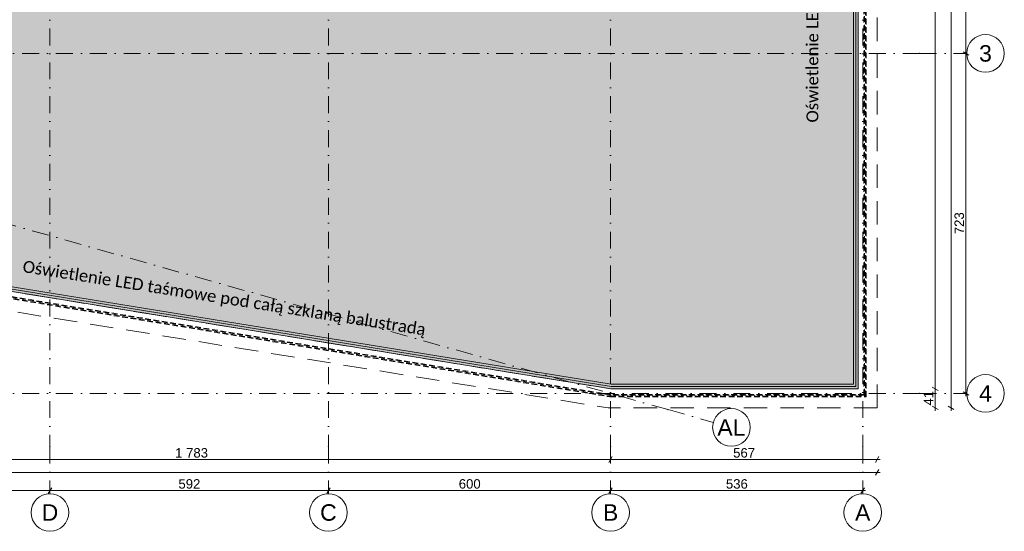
# Model space of a CAD drawing. Header units: millimetres. Extents: x 7523222 to 7571998, y 5751973 to 5786624.
# Tile 3 of 6: x 7550997 to 7571931, y 5757603 to 5768482. Entities that reach past the tile are written whole.
import ezdxf
from ezdxf.enums import TextEntityAlignment as Align

# ---------------------------------------------------------------- set-up
doc = ezdxf.new("R2010")
doc.units = ezdxf.units.MM
doc.header["$MEASUREMENT"] = 0
for name, pattern in [('Kropki i Kreski', [720, 360, -180, 0, -180]), ('Przerywana długa', [780, 500, -280]), ('Przerywana gęsta', [180, 120, -60]), ('Wipeout_Contour', [1000, 0, -1000])]:
    doc.linetypes.add(name, pattern=pattern)
for name, color, linetype, lineweight in [('Nowe_2025-08-18 Opis stref_Nr_pióra__1', 7, 'Continuous', 13), ('Nowe_2025-09-12 Strefa Taras_Nr_pióra__2', 8, 'Continuous', 13), ('Nowe_260-A Balustrady_Nr_pióra__91', 7, 'Continuous', 13), ('Nowe_299-A Wymiary opisy PB_Nr_pióra__6', 5, 'Continuous', 13), ('Nowe_310-W Oświetlenie_Nr_pióra__100', 2, 'Continuous', 13), ('Nowe_410-K Osie_Nr_pióra__1', 7, 'Continuous', 13), ('Nowe_410-K Osie_Nr_pióra__7', 7, 'Continuous', 13)]:
    doc.layers.add(name, color=color, linetype=linetype, lineweight=lineweight)
for name, color, linetype, lineweight, true_color in [('Nowe_2025-09-12 Strefa Taras_Nr_pióra__79', 7, 'Continuous', 0, 0xaaffd5), ('Nowe_280-A Dachy Powłoki_Nr_pióra__61', 7, 'Continuous', 13, 0x6a6a6a), ('Nowe_299-A Wymiary opisy PB_Nr_pióra__45', 7, 'Continuous', 15, 0x40a5ff), ('Nowe_299-A Wymiary opisy PB_Nr_pióra__85', 7, 'Continuous', 13, 0x80c2ff), ('Nowe_410-K Osie_Nr_pióra__5', 7, 'Continuous', 13, 0x40a5ff)]:
    doc.layers.add(name, color=color, linetype=linetype, lineweight=lineweight, true_color=true_color)
for name, color, linetype in [('Nowe_260-A Balustrady', 7, 'Continuous'), ('Nowe_280-A Dachy Powłoki', 7, 'Continuous'), ('Nowe_299-A Wymiary opisy PB', 7, 'Continuous'), ('Nowe_410-K Osie', 7, 'Continuous')]:
    doc.layers.add(name, color=color, linetype=linetype)
doc.styles.add('STYL_AUTOMATYCZNY_1', font='arial.ttf')
doc.styles.add('STYL_AUTOMATYCZNY_2', font='arial.ttf')
doc.styles.add('STYL_AUTOMATYCZNY_3', font='calibri.ttf')
doc.dimstyles.new('STYL_AUTOMATYCZNY__1', dxfattribs={"dimtxt": 200, "dimasz": 95, "dimexe": 0.18, "dimexo": 0.0625, "dimgap": 0, "dimtad": 1, "dimtih": 1, "dimtoh": 1, "dimdec": 1, "dimlfac": 0.1, "dimzin": 0, "dimdsep": 46, "dimtxsty": 'STYL_AUTOMATYCZNY_2', "dimblk": 'ARROWHEAD_2', "dimblk1": 'ARROWHEAD_2', "dimblk2": 'ARROWHEAD_2', "dimcen": 0.09, "dimse1": 1, "dimse2": 1, "dimclrd": 256, "dimclre": 256, "dimclrt": 5, "dimadec": 1, "dimazin": 0, "dimtfac": 1, "dimtdec": 4, "dimtmove": 0, "dimatfit": 3, "dimfxl": 0, "dimtolj": 1, "dimtzin": 0, "dimarcsym": 0})
doc.dimstyles.new('STYL_AUTOMATYCZNY__2', dxfattribs={"dimtxt": 200, "dimasz": 95, "dimexe": 0.18, "dimexo": 0.0625, "dimgap": 0, "dimtad": 1, "dimdec": 1, "dimlfac": 0.1, "dimzin": 0, "dimdsep": 46, "dimtxsty": 'STYL_AUTOMATYCZNY_2', "dimblk": 'ARROWHEAD_2', "dimblk1": 'ARROWHEAD_2', "dimblk2": 'ARROWHEAD_2', "dimcen": 0.09, "dimse1": 1, "dimse2": 1, "dimclrd": 256, "dimclre": 256, "dimclrt": 5, "dimadec": 1, "dimazin": 0, "dimtfac": 1, "dimtdec": 4, "dimtmove": 0, "dimatfit": 3, "dimfxl": 0, "dimtolj": 1, "dimtzin": 0, "dimarcsym": 0})

# ---------------------------------------------------------------- blocks, each defined once
blk = doc.blocks.new('Dach_1', base_point=(7545724, 5763108))
at = {"layer": 'Nowe_280-A Dachy Powłoki_Nr_pióra__61', "color": 251, "linetype": 'Przerywana długa', "lineweight": 13, "true_color": 0x6a6a6a, "flags": 128}
for points in [[(7569230, 5779446), (7569230, 5760226)], [(7568823, 5760633), (7568823, 5779038)], [(7545724, 5763531), (7563566, 5760633), (7568823, 5760633)], [(7569230, 5760226), (7563510, 5760226), (7545724, 5763108)]]:
    blk.add_lwpolyline(points, dxfattribs=at)
blk = doc.blocks.new('Dach_2', base_point=(7545724, 5763532))
at = {"layer": 'Nowe_280-A Dachy Powłoki_Nr_pióra__61', "color": 251, "linetype": 'Przerywana długa', "lineweight": 13, "true_color": 0x6a6a6a, "flags": 128}
for points in [[(7568823, 5779038), (7568823, 5760633)], [(7568823, 5760633), (7563566, 5760633), (7545724, 5763532)]]:
    blk.add_lwpolyline(points, dxfattribs=at)
blk = doc.blocks.new('Balustrada_1', base_point=(6982742, 5361782))
at = {"color": 254, "linetype": 'Wipeout_Contour', "lineweight": 0, "ltscale": 38004750.9080021}
blk.add_wipeout([(7545717, 5763431), (7545717, 5763381), (7563551, 5760461), (7563555, 5760511)], dxfattribs=at).dxf.layer = 'Nowe_260-A Balustrady'
at = {"layer": 'Nowe_260-A Balustrady_Nr_pióra__91', "color": 7, "linetype": 'Przerywana gęsta', "lineweight": 13}
for p, q in [((7563555, 5760511), (7545717, 5763431)), ((7545717, 5763381), (7563551, 5760461))]:
    blk.add_line(p, q, dxfattribs=at)
at = {"color": 254, "linetype": 'Wipeout_Contour', "lineweight": 0, "ltscale": 38038193.46107943}
blk.add_wipeout([(7563555, 5760511), (7563551, 5760461), (7568995, 5760461), (7568945, 5760511)], dxfattribs=at).dxf.layer = 'Nowe_260-A Balustrady'
at = {"layer": 'Nowe_260-A Balustrady_Nr_pióra__91', "color": 7, "linetype": 'Przerywana gęsta', "lineweight": 13}
for p, q in [((7563551, 5760461), (7568995, 5760461)), ((7568945, 5760511), (7563555, 5760511))]:
    blk.add_line(p, q, dxfattribs=at)
at = {"color": 254, "linetype": 'Wipeout_Contour', "lineweight": 0, "ltscale": 38069487.97824938}
blk.add_wipeout([(7568945, 5760511), (7568995, 5760461), (7568995, 5779211), (7568945, 5779161)], dxfattribs=at).dxf.layer = 'Nowe_260-A Balustrady'
at = {"color": 254, "linetype": 'Wipeout_Contour', "lineweight": 0, "ltscale": 38004750.90791894}
blk.add_wipeout([(7545717, 5763416), (7545717, 5763396), (7563552, 5760476), (7563553, 5760496)], dxfattribs=at).dxf.layer = 'Nowe_260-A Balustrady'
at = {"layer": 'Nowe_260-A Balustrady_Nr_pióra__91', "color": 7, "linetype": 'Przerywana gęsta', "lineweight": 13}
for p, q in [((7568945, 5779161), (7568945, 5760511)), ((7568995, 5760461), (7568995, 5779211)), ((7563553, 5760496), (7545717, 5763416)), ((7545717, 5763396), (7563552, 5760476))]:
    blk.add_line(p, q, dxfattribs=at)
at = {"color": 254, "linetype": 'Wipeout_Contour', "lineweight": 0, "ltscale": 38038193.45695098}
blk.add_wipeout([(7563553, 5760496), (7563552, 5760476), (7568980, 5760476), (7568960, 5760496)], dxfattribs=at).dxf.layer = 'Nowe_260-A Balustrady'
at = {"layer": 'Nowe_260-A Balustrady_Nr_pióra__91', "color": 7, "linetype": 'Przerywana gęsta', "lineweight": 13}
for p, q in [((7563552, 5760476), (7568980, 5760476)), ((7568960, 5760496), (7563553, 5760496))]:
    blk.add_line(p, q, dxfattribs=at)
at = {"color": 254, "linetype": 'Wipeout_Contour', "lineweight": 0, "ltscale": 38069487.97815239}
blk.add_wipeout([(7568960, 5760496), (7568980, 5760476), (7568980, 5779196), (7568960, 5779176)], dxfattribs=at).dxf.layer = 'Nowe_260-A Balustrady'
at = {"color": 254, "linetype": 'Wipeout_Contour', "lineweight": 0, "ltscale": 38029572.40040003}
blk.add_wipeout([(7563552, 5760511), (7563544, 5760462), (7563554, 5760460), (7563562, 5760509)], dxfattribs=at).dxf.layer = 'Nowe_260-A Balustrady'
at = {"layer": 'Nowe_260-A Balustrady_Nr_pióra__91', "color": 7, "linetype": 'Przerywana gęsta', "lineweight": 13}
for p, q in [((7568960, 5779176), (7568960, 5760496)), ((7568980, 5760476), (7568980, 5779196))]:
    blk.add_line(p, q, dxfattribs=at)
at = {"layer": 'Nowe_260-A Balustrady_Nr_pióra__91', "color": 7, "linetype": 'Przerywana gęsta', "lineweight": 13, "flags": 128}
blk.add_lwpolyline([(7563552, 5760511), (7563544, 5760462), (7563554, 5760460), (7563562, 5760509)], close=True, dxfattribs=at)
at = {"color": 254, "linetype": 'Wipeout_Contour', "lineweight": 0, "ltscale": 38046814.50864767}
blk.add_wipeout([(7568965, 5760511), (7568965, 5760461), (7568975, 5760461), (7568975, 5760511)], dxfattribs=at).dxf.layer = 'Nowe_260-A Balustrady'
at = {"layer": 'Nowe_260-A Balustrady_Nr_pióra__91', "color": 7, "linetype": 'Przerywana gęsta', "lineweight": 13, "flags": 128}
blk.add_lwpolyline([(7568965, 5760511), (7568965, 5760461), (7568975, 5760461), (7568975, 5760511)], close=True, dxfattribs=at)
blk = doc.blocks.new('Standardowy znacznik osi[1]', base_point=(7551641, 5781536))
at = {"layer": 'Nowe_410-K Osie_Nr_pióra__5', "color": 161, "linetype": 'Kropki i Kreski', "lineweight": 13, "true_color": 0x40a5ff}
for p, q in [((7551641, 5780536), (7551641, 5759403)), ((7551641, 5759403), (7551641, 5758403))]:
    blk.add_line(p, q, dxfattribs=at)
blk.add_point((7551641, 5759403), dxfattribs=at)
blk.add_point((7551641, 5759403), dxfattribs=at)
at = {"layer": 'Nowe_410-K Osie_Nr_pióra__7', "color": 7, "linetype": 'Continuous', "lineweight": 13}
blk.add_circle((7551641, 5758003), 400, dxfattribs=at)
at = {"layer": 'Nowe_410-K Osie_Nr_pióra__1', "color": 7, "lineweight": 13, "style": 'STYL_AUTOMATYCZNY_1'}
for tag, p in [('AC_MarkerText_1_0', (7551641, 5782111)), ('AC_MarkerText_1_1', (7551641, 5758178))]:
    blk.add_attdef(tag, text='', height=350, dxfattribs=at).set_placement(p, align=Align.TOP_CENTER)
blk = doc.blocks.new('Standardowy znacznik osi[4]', base_point=(7571131, 5760536))
at = {"layer": 'Nowe_410-K Osie_Nr_pióra__5', "color": 161, "linetype": 'Kropki i Kreski', "lineweight": 13, "true_color": 0x40a5ff}
for q in [(7535691, 5760536), (7571131, 5760536)]:
    blk.add_line((7570131, 5760536), q, dxfattribs=at)
blk.add_point((7570131, 5760536), dxfattribs=at)
blk.add_point((7570131, 5760536), dxfattribs=at)
at = {"layer": 'Nowe_410-K Osie_Nr_pióra__7', "color": 7, "linetype": 'Continuous', "lineweight": 13}
blk.add_circle((7571531, 5760536), 400, dxfattribs=at)
at = {"layer": 'Nowe_410-K Osie_Nr_pióra__1', "color": 7, "lineweight": 13, "style": 'STYL_AUTOMATYCZNY_1'}
for tag, p in [('AC_MarkerText_1_1', (7534291, 5760711)), ('AC_MarkerText_1_0', (7571531, 5760711))]:
    blk.add_attdef(tag, text='', height=350, dxfattribs=at).set_placement(p, align=Align.TOP_CENTER)
blk = doc.blocks.new('Standardowy znacznik osi[5]', base_point=(7571131, 5767766))
at = {"layer": 'Nowe_410-K Osie_Nr_pióra__5', "color": 161, "linetype": 'Kropki i Kreski', "lineweight": 13, "true_color": 0x40a5ff}
for q in [(7535691, 5767766), (7571131, 5767766)]:
    blk.add_line((7570131, 5767766), q, dxfattribs=at)
blk.add_point((7570131, 5767766), dxfattribs=at)
blk.add_point((7570131, 5767766), dxfattribs=at)
at = {"layer": 'Nowe_410-K Osie_Nr_pióra__7', "color": 7, "linetype": 'Continuous', "lineweight": 13}
blk.add_circle((7571531, 5767766), 400, dxfattribs=at)
at = {"layer": 'Nowe_410-K Osie_Nr_pióra__1', "color": 7, "lineweight": 13, "style": 'STYL_AUTOMATYCZNY_1'}
for tag, p in [('AC_MarkerText_1_1', (7534291, 5767941)), ('AC_MarkerText_1_0', (7571531, 5767941))]:
    blk.add_attdef(tag, text='', height=350, dxfattribs=at).set_placement(p, align=Align.TOP_CENTER)
blk = doc.blocks.new('Standardowy znacznik osi[6]', base_point=(7568920, 5781536))
at = {"layer": 'Nowe_410-K Osie_Nr_pióra__5', "color": 161, "linetype": 'Kropki i Kreski', "lineweight": 13, "true_color": 0x40a5ff}
for p, q in [((7568920, 5780536), (7568920, 5759403)), ((7568920, 5759403), (7568920, 5758403))]:
    blk.add_line(p, q, dxfattribs=at)
blk.add_point((7568920, 5759403), dxfattribs=at)
blk.add_point((7568920, 5759403), dxfattribs=at)
at = {"layer": 'Nowe_410-K Osie_Nr_pióra__7', "color": 7, "linetype": 'Continuous', "lineweight": 13}
blk.add_circle((7568920, 5758003), 400, dxfattribs=at)
at = {"layer": 'Nowe_410-K Osie_Nr_pióra__1', "color": 7, "lineweight": 13, "style": 'STYL_AUTOMATYCZNY_1'}
for tag, p in [('AC_MarkerText_1_0', (7568920, 5782111)), ('AC_MarkerText_1_1', (7568920, 5758178))]:
    blk.add_attdef(tag, text='', height=350, dxfattribs=at).set_placement(p, align=Align.TOP_CENTER)
blk = doc.blocks.new('Standardowy znacznik osi[9]', base_point=(7563561, 5781536))
at = {"layer": 'Nowe_410-K Osie_Nr_pióra__5', "color": 161, "linetype": 'Kropki i Kreski', "lineweight": 13, "true_color": 0x40a5ff}
for p, q in [((7563561, 5780536), (7563561, 5759403)), ((7563561, 5759403), (7563561, 5758403))]:
    blk.add_line(p, q, dxfattribs=at)
blk.add_point((7563561, 5759403), dxfattribs=at)
blk.add_point((7563561, 5759403), dxfattribs=at)
at = {"layer": 'Nowe_410-K Osie_Nr_pióra__7', "color": 7, "linetype": 'Continuous', "lineweight": 13}
blk.add_circle((7563561, 5758003), 400, dxfattribs=at)
at = {"layer": 'Nowe_410-K Osie_Nr_pióra__1', "color": 7, "lineweight": 13, "style": 'STYL_AUTOMATYCZNY_1'}
for tag, p in [('AC_MarkerText_1_0', (7563561, 5782111)), ('AC_MarkerText_1_1', (7563561, 5758178))]:
    blk.add_attdef(tag, text='', height=350, dxfattribs=at).set_placement(p, align=Align.TOP_CENTER)
blk = doc.blocks.new('Standardowy znacznik osi[10]', base_point=(7565743, 5759920))
at = {"layer": 'Nowe_410-K Osie_Nr_pióra__5', "color": 161, "linetype": 'Kropki i Kreski', "lineweight": 13, "true_color": 0x40a5ff}
for p, q in [((7541380, 5766775), (7540417, 5767046)), ((7564781, 5760191), (7541380, 5766775)), ((7564781, 5760191), (7565743, 5759920))]:
    blk.add_line(p, q, dxfattribs=at)
for p in [(7541380, 5766775), (7541380, 5766775), (7564781, 5760191), (7564781, 5760191)]:
    blk.add_point(p, dxfattribs=at)
at = {"layer": 'Nowe_410-K Osie_Nr_pióra__7', "color": 7, "linetype": 'Continuous', "lineweight": 13}
for centre in [(7540032, 5767155), (7566129, 5759812)]:
    blk.add_circle(centre, 400, dxfattribs=at)
at = {"layer": 'Nowe_410-K Osie_Nr_pióra__1', "color": 7, "lineweight": 13, "style": 'STYL_AUTOMATYCZNY_1'}
for tag, p in [('AC_MarkerText_1_1', (7540032, 5767330)), ('AC_MarkerText_1_0', (7566129, 5759987))]:
    blk.add_attdef(tag, text='', height=350, rotation=360, dxfattribs=at).set_placement(p, align=Align.TOP_CENTER)
blk = doc.blocks.new('Standardowy znacznik osi[12]', base_point=(7557560, 5781536))
at = {"layer": 'Nowe_410-K Osie_Nr_pióra__5', "color": 161, "linetype": 'Kropki i Kreski', "lineweight": 13, "true_color": 0x40a5ff}
for p, q in [((7557560, 5780536), (7557560, 5759403)), ((7557560, 5759403), (7557560, 5758403))]:
    blk.add_line(p, q, dxfattribs=at)
blk.add_point((7557560, 5759403), dxfattribs=at)
blk.add_point((7557560, 5759403), dxfattribs=at)
at = {"layer": 'Nowe_410-K Osie_Nr_pióra__7', "color": 7, "linetype": 'Continuous', "lineweight": 13}
blk.add_circle((7557560, 5758003), 400, dxfattribs=at)
at = {"layer": 'Nowe_410-K Osie_Nr_pióra__1', "color": 7, "lineweight": 13, "style": 'STYL_AUTOMATYCZNY_1'}
for tag, p in [('AC_MarkerText_1_0', (7557560, 5782111)), ('AC_MarkerText_1_1', (7557560, 5758178))]:
    blk.add_attdef(tag, text='', height=350, dxfattribs=at).set_placement(p, align=Align.TOP_CENTER)
blk = doc.blocks.new('*D27', base_point=(6982742, 5361782))
at = {"layer": 'Nowe_299-A Wymiary opisy PB_Nr_pióra__45', "color": 161, "linetype": 'Continuous', "lineweight": 15, "true_color": 0x40a5ff}
for p, q in [((7545757, 5758531), (7545684, 5758406)), ((7551677, 5758531), (7551604, 5758406))]:
    blk.add_line(p, q, dxfattribs=at)
at = {"layer": 'Nowe_299-A Wymiary opisy PB_Nr_pióra__85', "color": 151, "linetype": 'Continuous', "lineweight": 13, "true_color": 0x80c2ff}
blk.add_line((7545720, 5758469), (7551641, 5758469), dxfattribs=at)
at = {"layer": 'Nowe_299-A Wymiary opisy PB_Nr_pióra__6', "color": 5, "lineweight": 13, "insert": (7548452, 5758509), "char_height": 200, "attachment_point": 7, "style": 'STYL_AUTOMATYCZNY_2'}
blk.add_mtext('\\A1;{\\pql;\\fArial|b0|i0|c238|p0;\\W1.000000;592}', dxfattribs=at)
blk = doc.blocks.new('ARROWHEAD_2')
at = {"color": 0, "linetype": 'Continuous', "lineweight": 0}
for p, q in [((0, 0), (-1, 0)), ((-0.38, -0.66), (0.38, 0.66))]:
    blk.add_line(p, q, dxfattribs=at)
blk = doc.blocks.new('*D28', base_point=(6982742, 5361782))
at = {"layer": 'Nowe_299-A Wymiary opisy PB_Nr_pióra__45', "color": 161, "linetype": 'Continuous', "lineweight": 15, "true_color": 0x40a5ff}
for p, q in [((7551677, 5758531), (7551604, 5758406)), ((7557596, 5758531), (7557524, 5758406))]:
    blk.add_line(p, q, dxfattribs=at)
at = {"layer": 'Nowe_299-A Wymiary opisy PB_Nr_pióra__85', "color": 151, "linetype": 'Continuous', "lineweight": 13, "true_color": 0x80c2ff}
blk.add_line((7551641, 5758469), (7557560, 5758469), dxfattribs=at)
at = {"layer": 'Nowe_299-A Wymiary opisy PB_Nr_pióra__6', "color": 5, "lineweight": 13, "insert": (7554372, 5758509), "char_height": 200, "attachment_point": 7, "style": 'STYL_AUTOMATYCZNY_2'}
blk.add_mtext('\\A1;{\\pql;\\fArial|b0|i0|c238|p0;\\W1.000000;592}', dxfattribs=at)
blk = doc.blocks.new('*D29', base_point=(6982742, 5361782))
at = {"layer": 'Nowe_299-A Wymiary opisy PB_Nr_pióra__45', "color": 161, "linetype": 'Continuous', "lineweight": 15, "true_color": 0x40a5ff}
for p, q in [((7557596, 5758531), (7557524, 5758406)), ((7563597, 5758531), (7563525, 5758406))]:
    blk.add_line(p, q, dxfattribs=at)
at = {"layer": 'Nowe_299-A Wymiary opisy PB_Nr_pióra__85', "color": 151, "linetype": 'Continuous', "lineweight": 13, "true_color": 0x80c2ff}
blk.add_line((7557560, 5758469), (7563561, 5758469), dxfattribs=at)
at = {"layer": 'Nowe_299-A Wymiary opisy PB_Nr_pióra__6', "color": 5, "lineweight": 13, "insert": (7560332, 5758509), "char_height": 200, "attachment_point": 7, "style": 'STYL_AUTOMATYCZNY_2'}
blk.add_mtext('\\A1;{\\pql;\\fArial|b0|i0|c238|p0;\\W1.000000;600}', dxfattribs=at)
blk = doc.blocks.new('*D30', base_point=(6982742, 5361782))
at = {"layer": 'Nowe_299-A Wymiary opisy PB_Nr_pióra__45', "color": 161, "linetype": 'Continuous', "lineweight": 15, "true_color": 0x40a5ff}
for p, q in [((7563597, 5758531), (7563525, 5758406)), ((7568884, 5758406), (7568956, 5758531))]:
    blk.add_line(p, q, dxfattribs=at)
at = {"layer": 'Nowe_299-A Wymiary opisy PB_Nr_pióra__85', "color": 151, "linetype": 'Continuous', "lineweight": 13, "true_color": 0x80c2ff}
for p, q in [((7563561, 5758469), (7568920, 5758469)), ((7568920, 5758469), (7568981, 5758469))]:
    blk.add_line(p, q, dxfattribs=at)
at = {"layer": 'Nowe_299-A Wymiary opisy PB_Nr_pióra__6', "color": 5, "lineweight": 13, "insert": (7566012, 5758509), "char_height": 200, "attachment_point": 7, "style": 'STYL_AUTOMATYCZNY_2'}
blk.add_mtext('\\A1;{\\pql;\\fArial|b0|i0|c238|p0;\\W1.000000;536}', dxfattribs=at)
blk = doc.blocks.new('*D33', base_point=(6982742, 5361782))
at = {"layer": 'Nowe_299-A Wymiary opisy PB_Nr_pióra__45', "color": 161, "linetype": 'Continuous', "lineweight": 15, "true_color": 0x40a5ff}
for p, q in [((7545757, 5781416), (7545684, 5781291)), ((7551677, 5781416), (7551604, 5781291))]:
    blk.add_line(p, q, dxfattribs=at)
at = {"layer": 'Nowe_299-A Wymiary opisy PB_Nr_pióra__85', "color": 151, "linetype": 'Continuous', "lineweight": 13, "true_color": 0x80c2ff}
blk.add_line((7545720, 5781354), (7551641, 5781354), dxfattribs=at)
at = {"layer": 'Nowe_299-A Wymiary opisy PB_Nr_pióra__6', "color": 5, "lineweight": 13, "insert": (7548452, 5781394), "char_height": 200, "attachment_point": 7, "style": 'STYL_AUTOMATYCZNY_2'}
blk.add_mtext('\\A1;{\\pql;\\fArial|b0|i0|c238|p0;\\W1.000000;592}', dxfattribs=at)
blk = doc.blocks.new('*D34', base_point=(6982742, 5361782))
at = {"layer": 'Nowe_299-A Wymiary opisy PB_Nr_pióra__45', "color": 161, "linetype": 'Continuous', "lineweight": 15, "true_color": 0x40a5ff}
for p, q in [((7551677, 5781416), (7551604, 5781291)), ((7557596, 5781416), (7557524, 5781291))]:
    blk.add_line(p, q, dxfattribs=at)
at = {"layer": 'Nowe_299-A Wymiary opisy PB_Nr_pióra__85', "color": 151, "linetype": 'Continuous', "lineweight": 13, "true_color": 0x80c2ff}
blk.add_line((7551641, 5781354), (7557560, 5781354), dxfattribs=at)
at = {"layer": 'Nowe_299-A Wymiary opisy PB_Nr_pióra__6', "color": 5, "lineweight": 13, "insert": (7554372, 5781394), "char_height": 200, "attachment_point": 7, "style": 'STYL_AUTOMATYCZNY_2'}
blk.add_mtext('\\A1;{\\pql;\\fArial|b0|i0|c238|p0;\\W1.000000;592}', dxfattribs=at)
blk = doc.blocks.new('*D35', base_point=(6982742, 5361782))
at = {"layer": 'Nowe_299-A Wymiary opisy PB_Nr_pióra__45', "color": 161, "linetype": 'Continuous', "lineweight": 15, "true_color": 0x40a5ff}
for p, q in [((7557596, 5781416), (7557524, 5781291)), ((7563597, 5781416), (7563525, 5781291))]:
    blk.add_line(p, q, dxfattribs=at)
at = {"layer": 'Nowe_299-A Wymiary opisy PB_Nr_pióra__85', "color": 151, "linetype": 'Continuous', "lineweight": 13, "true_color": 0x80c2ff}
blk.add_line((7557560, 5781354), (7563561, 5781354), dxfattribs=at)
at = {"layer": 'Nowe_299-A Wymiary opisy PB_Nr_pióra__6', "color": 5, "lineweight": 13, "insert": (7560332, 5781394), "char_height": 200, "attachment_point": 7, "style": 'STYL_AUTOMATYCZNY_2'}
blk.add_mtext('\\A1;{\\pql;\\fArial|b0|i0|c238|p0;\\W1.000000;600}', dxfattribs=at)
blk = doc.blocks.new('*D36', base_point=(6982742, 5361782))
at = {"layer": 'Nowe_299-A Wymiary opisy PB_Nr_pióra__45', "color": 161, "linetype": 'Continuous', "lineweight": 15, "true_color": 0x40a5ff}
for p, q in [((7563597, 5781416), (7563525, 5781291)), ((7568884, 5781291), (7568956, 5781416))]:
    blk.add_line(p, q, dxfattribs=at)
at = {"layer": 'Nowe_299-A Wymiary opisy PB_Nr_pióra__85', "color": 151, "linetype": 'Continuous', "lineweight": 13, "true_color": 0x80c2ff}
for p, q in [((7563561, 5781354), (7568920, 5781354)), ((7568920, 5781354), (7568981, 5781354))]:
    blk.add_line(p, q, dxfattribs=at)
at = {"layer": 'Nowe_299-A Wymiary opisy PB_Nr_pióra__6', "color": 5, "lineweight": 13, "insert": (7566012, 5781394), "char_height": 200, "attachment_point": 7, "style": 'STYL_AUTOMATYCZNY_2'}
blk.add_mtext('\\A1;{\\pql;\\fArial|b0|i0|c238|p0;\\W1.000000;536}', dxfattribs=at)
blk = doc.blocks.new('*D37', base_point=(6982742, 5361782))
at = {"layer": 'Nowe_299-A Wymiary opisy PB_Nr_pióra__45', "color": 161, "linetype": 'Continuous', "lineweight": 15, "true_color": 0x40a5ff}
for p, q in [((7571053, 5767802), (7571178, 5767729)), ((7571053, 5760572), (7571178, 5760500))]:
    blk.add_line(p, q, dxfattribs=at)
at = {"layer": 'Nowe_299-A Wymiary opisy PB_Nr_pióra__85', "color": 151, "linetype": 'Continuous', "lineweight": 13, "true_color": 0x80c2ff}
for p, q in [((7571115, 5760536), (7571115, 5767766)), ((7571115, 5760474), (7571115, 5760536))]:
    blk.add_line(p, q, dxfattribs=at)
at = {"layer": 'Nowe_299-A Wymiary opisy PB_Nr_pióra__6', "color": 5, "lineweight": 13, "insert": (7571075, 5763922), "char_height": 200, "attachment_point": 7, "rotation": 90, "style": 'STYL_AUTOMATYCZNY_2'}
blk.add_mtext('\\A1;{\\pql;\\fArial|b0|i0|c238|p0;\\W1.000000;723}', dxfattribs=at)
blk = doc.blocks.new('*D38', base_point=(6982742, 5361782))
at = {"layer": 'Nowe_299-A Wymiary opisy PB_Nr_pióra__45', "color": 161, "linetype": 'Continuous', "lineweight": 15, "true_color": 0x40a5ff}
for p, q in [((7571053, 5773212), (7571178, 5773140)), ((7571053, 5767802), (7571178, 5767729))]:
    blk.add_line(p, q, dxfattribs=at)
at = {"layer": 'Nowe_299-A Wymiary opisy PB_Nr_pióra__85', "color": 151, "linetype": 'Continuous', "lineweight": 13, "true_color": 0x80c2ff}
blk.add_line((7571115, 5767766), (7571115, 5773176), dxfattribs=at)
at = {"layer": 'Nowe_299-A Wymiary opisy PB_Nr_pióra__6', "color": 5, "lineweight": 13, "insert": (7571075, 5770242), "char_height": 200, "attachment_point": 7, "rotation": 90, "style": 'STYL_AUTOMATYCZNY_2'}
blk.add_mtext('\\A1;{\\pql;\\fArial|b0|i0|c238|p0;\\W1.000000;541}', dxfattribs=at)
blk = doc.blocks.new('*D40', base_point=(6982742, 5361782))
at = {"layer": 'Nowe_299-A Wymiary opisy PB_Nr_pióra__45', "color": 161, "linetype": 'Continuous', "lineweight": 15, "true_color": 0x40a5ff}
for p, q in [((7570861, 5779410), (7570736, 5779482)), ((7570736, 5760262), (7570861, 5760190))]:
    blk.add_line(p, q, dxfattribs=at)
at = {"layer": 'Nowe_299-A Wymiary opisy PB_Nr_pióra__85', "color": 151, "linetype": 'Continuous', "lineweight": 13, "true_color": 0x80c2ff}
for p, q in [((7570798, 5779446), (7570798, 5779507)), ((7570798, 5760226), (7570798, 5779446)), ((7570798, 5760164), (7570798, 5760226))]:
    blk.add_line(p, q, dxfattribs=at)
at = {"layer": 'Nowe_299-A Wymiary opisy PB_Nr_pióra__6', "color": 5, "lineweight": 13, "insert": (7570758, 5769492), "char_height": 200, "attachment_point": 7, "rotation": 90, "style": 'STYL_AUTOMATYCZNY_2'}
blk.add_mtext('\\A1;{\\pql;\\fArial|b0|i0|c238|p0;\\W1.000000;1\xa0922}', dxfattribs=at)
blk = doc.blocks.new('*D41', base_point=(6982742, 5361782))
at = {"layer": 'Nowe_299-A Wymiary opisy PB_Nr_pióra__45', "color": 161, "linetype": 'Continuous', "lineweight": 15, "true_color": 0x40a5ff}
for p, q in [((7570398, 5760671), (7570523, 5760599)), ((7570398, 5760262), (7570523, 5760190))]:
    blk.add_line(p, q, dxfattribs=at)
at = {"layer": 'Nowe_299-A Wymiary opisy PB_Nr_pióra__85', "color": 151, "linetype": 'Continuous', "lineweight": 13, "true_color": 0x80c2ff}
for p, q in [((7570460, 5760226), (7570460, 5760635)), ((7570460, 5760164), (7570460, 5760226))]:
    blk.add_line(p, q, dxfattribs=at)
at = {"layer": 'Nowe_299-A Wymiary opisy PB_Nr_pióra__6', "color": 5, "lineweight": 13, "insert": (7570420, 5760278), "char_height": 200, "attachment_point": 7, "rotation": 90, "style": 'STYL_AUTOMATYCZNY_2'}
blk.add_mtext('\\A1;{\\pql;\\fArial|b0|i0|c238|p0;\\W1.000000;41}', dxfattribs=at)
blk = doc.blocks.new('*D42', base_point=(6982742, 5361782))
at = {"layer": 'Nowe_299-A Wymiary opisy PB_Nr_pióra__45', "color": 161, "linetype": 'Continuous', "lineweight": 15, "true_color": 0x40a5ff}
for p, q in [((7570398, 5779071), (7570523, 5778999)), ((7570398, 5760671), (7570523, 5760599))]:
    blk.add_line(p, q, dxfattribs=at)
at = {"layer": 'Nowe_299-A Wymiary opisy PB_Nr_pióra__85', "color": 151, "linetype": 'Continuous', "lineweight": 13, "true_color": 0x80c2ff}
blk.add_line((7570460, 5760635), (7570460, 5779035), dxfattribs=at)
at = {"layer": 'Nowe_299-A Wymiary opisy PB_Nr_pióra__6', "color": 5, "lineweight": 13, "insert": (7570420, 5769492), "char_height": 200, "attachment_point": 7, "rotation": 90, "style": 'STYL_AUTOMATYCZNY_2'}
blk.add_mtext('\\A1;{\\pql;\\fArial|b0|i0|c238|p0;\\W1.000000;1\xa0840}', dxfattribs=at)
blk = doc.blocks.new('*D48', base_point=(6982742, 5361782))
at = {"layer": 'Nowe_299-A Wymiary opisy PB_Nr_pióra__45', "color": 161, "linetype": 'Continuous', "lineweight": 15, "true_color": 0x40a5ff}
for p, q in [((7545508, 5760671), (7545633, 5760599)), ((7545508, 5760262), (7545633, 5760190))]:
    blk.add_line(p, q, dxfattribs=at)
at = {"layer": 'Nowe_299-A Wymiary opisy PB_Nr_pióra__85', "color": 151, "linetype": 'Continuous', "lineweight": 13, "true_color": 0x80c2ff}
for p, q in [((7545570, 5760226), (7545570, 5760635)), ((7545570, 5760164), (7545570, 5760226))]:
    blk.add_line(p, q, dxfattribs=at)
at = {"layer": 'Nowe_299-A Wymiary opisy PB_Nr_pióra__6', "color": 5, "lineweight": 13, "insert": (7545530, 5760278), "char_height": 200, "attachment_point": 7, "rotation": 90, "style": 'STYL_AUTOMATYCZNY_2'}
blk.add_mtext('\\A1;{\\pql;\\fArial|b0|i0|c238|p0;\\W1.000000;41}', dxfattribs=at)
blk = doc.blocks.new('*D49', base_point=(6982742, 5361782))
at = {"layer": 'Nowe_299-A Wymiary opisy PB_Nr_pióra__45', "color": 161, "linetype": 'Continuous', "lineweight": 15, "true_color": 0x40a5ff}
for p, q in [((7545508, 5763142), (7545633, 5763069)), ((7545508, 5760671), (7545633, 5760599))]:
    blk.add_line(p, q, dxfattribs=at)
at = {"layer": 'Nowe_299-A Wymiary opisy PB_Nr_pióra__85', "color": 151, "linetype": 'Continuous', "lineweight": 13, "true_color": 0x80c2ff}
blk.add_line((7545570, 5760635), (7545570, 5763106), dxfattribs=at)
at = {"layer": 'Nowe_299-A Wymiary opisy PB_Nr_pióra__6', "color": 5, "lineweight": 13, "insert": (7545530, 5761642), "char_height": 200, "attachment_point": 7, "rotation": 90, "style": 'STYL_AUTOMATYCZNY_2'}
blk.add_mtext('\\A1;{\\pql;\\fArial|b0|i0|c238|p0;\\W1.000000;247}', dxfattribs=at)
blk = doc.blocks.new('*D55', base_point=(6982742, 5361782))
at = {"layer": 'Nowe_299-A Wymiary opisy PB_Nr_pióra__45', "color": 161, "linetype": 'Continuous', "lineweight": 15, "true_color": 0x40a5ff}
for p, q in [((7524916, 5758919), (7524844, 5758794)), ((7569194, 5758794), (7569266, 5758919))]:
    blk.add_line(p, q, dxfattribs=at)
at = {"layer": 'Nowe_299-A Wymiary opisy PB_Nr_pióra__85', "color": 151, "linetype": 'Continuous', "lineweight": 13, "true_color": 0x80c2ff}
for p, q in [((7524819, 5758857), (7524880, 5758857)), ((7524880, 5758857), (7569230, 5758857)), ((7569230, 5758857), (7569291, 5758857))]:
    blk.add_line(p, q, dxfattribs=at)
at = {"layer": 'Nowe_299-A Wymiary opisy PB_Nr_pióra__6', "color": 5, "lineweight": 13, "insert": (7546712, 5758897), "char_height": 200, "attachment_point": 7, "style": 'STYL_AUTOMATYCZNY_2'}
blk.add_mtext('\\A1;{\\pql;\\fArial|b0|i0|c238|p0;\\W1.000000;4\xa0435}', dxfattribs=at)
blk = doc.blocks.new('*D57', base_point=(6982742, 5361782))
at = {"layer": 'Nowe_299-A Wymiary opisy PB_Nr_pióra__45', "color": 161, "linetype": 'Continuous', "lineweight": 15, "true_color": 0x40a5ff}
for p, q in [((7545766, 5759192), (7545694, 5759067)), ((7563596, 5759192), (7563524, 5759067))]:
    blk.add_line(p, q, dxfattribs=at)
at = {"layer": 'Nowe_299-A Wymiary opisy PB_Nr_pióra__85', "color": 151, "linetype": 'Continuous', "lineweight": 13, "true_color": 0x80c2ff}
blk.add_line((7545730, 5759129), (7563560, 5759129), dxfattribs=at)
at = {"layer": 'Nowe_299-A Wymiary opisy PB_Nr_pióra__6', "color": 5, "lineweight": 13, "insert": (7554302, 5759169), "char_height": 200, "attachment_point": 7, "style": 'STYL_AUTOMATYCZNY_2'}
blk.add_mtext('\\A1;{\\pql;\\fArial|b0|i0|c238|p0;\\W1.000000;1\xa0783}', dxfattribs=at)
blk = doc.blocks.new('*D58', base_point=(6982742, 5361782))
at = {"layer": 'Nowe_299-A Wymiary opisy PB_Nr_pióra__45', "color": 161, "linetype": 'Continuous', "lineweight": 15, "true_color": 0x40a5ff}
for p, q in [((7563596, 5759192), (7563524, 5759067)), ((7569194, 5759067), (7569266, 5759192))]:
    blk.add_line(p, q, dxfattribs=at)
at = {"layer": 'Nowe_299-A Wymiary opisy PB_Nr_pióra__85', "color": 151, "linetype": 'Continuous', "lineweight": 13, "true_color": 0x80c2ff}
for p, q in [((7563560, 5759129), (7569230, 5759129)), ((7569230, 5759129), (7569291, 5759129))]:
    blk.add_line(p, q, dxfattribs=at)
at = {"layer": 'Nowe_299-A Wymiary opisy PB_Nr_pióra__6', "color": 5, "lineweight": 13, "insert": (7566166, 5759169), "char_height": 200, "attachment_point": 7, "style": 'STYL_AUTOMATYCZNY_2'}
blk.add_mtext('\\A1;{\\pql;\\fArial|b0|i0|c238|p0;\\W1.000000;567}', dxfattribs=at)

msp = doc.modelspace()

# ---------------------------------------------------------------- hatches: boundary and pattern name
at = {"layer": 'Nowe_2025-09-12 Strefa Taras_Nr_pióra__79', "linetype": 'Continuous', "lineweight": 0, "true_color": 0xaaffd5}
h = msp.add_hatch(dxfattribs=at)
h.set_pattern_fill('trawa', color=121, style=0, pattern_type=2)
h.set_pattern_definition([(90, (6982742.06, 5361781.85), (-600, 0), [86.6025, -259.808]), (90, (6983042.06, 5361955.05), (-600, 0), [86.6025, -259.808]), (30, (6982742.06, 5361781.85), (-300, 519.61524), [86.6025, -259.808]), (30, (6982742.06, 5362128.26), (-300, 519.61524), [86.6025, -259.808]), (150, (6982742.06, 5361781.85), (300, 519.61524), [86.6025, -259.808]), (150, (6982742.06, 5362128.26), (300, 519.61524), [86.6025, -259.808])])
h.paths.add_polyline_path([(7524880.17, 5779410.03), (7524885.95, 5760149.69), (7545724.42, 5763531.43), (7563569.89, 5760632.38), (7568826.88, 5760632.38), (7568826.88, 5779037.73), (7563547.57, 5779040.14), (7545720.42, 5776122.23)])

# ---------------------------------------------------------------- linework, layer by layer
at = {"layer": 'Nowe_2025-09-12 Strefa Taras_Nr_pióra__2', "color": 8, "linetype": 'Continuous', "lineweight": 13, "flags": 128}
msp.add_lwpolyline([(7524880.17, 5779410.03), (7524885.95, 5760149.69), (7545724.42, 5763531.43), (7563569.89, 5760632.38), (7568826.88, 5760632.38), (7568826.88, 5779037.73), (7563547.57, 5779040.14), (7545720.42, 5776122.23)], close=True, dxfattribs=at)

# ---------------------------------------------------------------- block references
at = {"layer": 'Nowe_280-A Dachy Powłoki', "color": 251, "linetype": 'Continuous', "lineweight": 13, "true_color": 0x6a6a6a}
for name, p in [('Dach_1', (7545724.41, 5763108.34)), ('Dach_2', (7545724.41, 5763532.08))]:
    msp.add_blockref(name, p, dxfattribs=at)

# ---------------------------------------------------------------- dimensions: what is measured, and where the dimension line sits
at = {"layer": 'Nowe_299-A Wymiary opisy PB', "color": 151, "linetype": 'Continuous', "lineweight": 13, "true_color": 0x80c2ff}
for base, p1, p2, picture, middle in [((7570798.04, 5779445.61), (7569230.3, 5760225.61), (7569230.3, 5779445.61), '*D40', (7570658.04, 5769835.5)), ((7571115.36, 5773175.82), (7571131, 5767765.54), (7571131, 5773175.82), '*D38', (7570975.36, 5770470.17)), ((7571115.36, 5767765.54), (7571131, 5760535.61), (7571131, 5767765.54), '*D37', (7570975.36, 5764150.06))]:
    dim = msp.add_linear_dim(base=base, p1=p1, p2=p2, angle=90, dimstyle='STYL_AUTOMATYCZNY__2', dxfattribs=at)
    dim.commit()
    dim.dimension.update_dxf_attribs({"geometry": picture, "text_midpoint": middle, "dimtype": 160, "text_rotation": 90})
for base, p1, p2, picture, middle in [((7551640.51, 5758468.9), (7545720.42, 5758403.44), (7551640.51, 5758403.44), '*D27', (7548679.95, 5758608.9)), ((7557560.37, 5758468.9), (7551640.51, 5758403.44), (7557560.37, 5758403.44), '*D28', (7554599.93, 5758608.9)), ((7563560.74, 5758468.9), (7557560.37, 5758403.44), (7563560.74, 5758403.44), '*D29', (7560560.05, 5758608.9)), ((7568920.3, 5758468.9), (7563560.74, 5758403.44), (7568920.3, 5758403.44), '*D30', (7566240.01, 5758608.9))]:
    dim = msp.add_linear_dim(base=base, p1=p1, p2=p2, dimstyle='STYL_AUTOMATYCZNY__1', dxfattribs=at)
    dim.commit()
    dim.dimension.update_dxf_attribs({"geometry": picture, "text_midpoint": middle, "dimtype": 160})

# ---------------------------------------------------------------- next in the draw order: block references
at = {"layer": 'Nowe_260-A Balustrady', "color": 7, "linetype": 'Continuous', "lineweight": 13}
msp.add_blockref('Balustrada_1', (6982742.06, 5361781.85), dxfattribs=at)

# ---------------------------------------------------------------- next in the draw order: linework, layer by layer
at = {"layer": 'Nowe_310-W Oświetlenie_Nr_pióra__100', "color": 2, "linetype": 'Continuous', "lineweight": 13}
for points in [[(7524864.75, 5779312.28), (7545724.71, 5776021.38), (7563551.6, 5778941.83), (7568723.93, 5778939.47), (7568723.93, 5760731.98), (7563573.88, 5760731.98), (7545724.42, 5763631.67), (7524864.32, 5760246.42)], [(7524872.58, 5779361.9), (7545724.56, 5776072.26), (7563547.52, 5778992.07), (7568774.16, 5778989.68), (7568774.16, 5760681.75), (7563569.82, 5760681.75), (7545724.42, 5763580.78), (7524872.36, 5760196.84)]]:
    msp.add_lwpolyline(points, dxfattribs=at)

# ---------------------------------------------------------------- next in the draw order: block references
at = {"layer": 'Nowe_410-K Osie', "color": 8, "linetype": 'Continuous', "lineweight": 13}
ref = msp.add_blockref('Standardowy znacznik osi[1]', (7551640.51, 5781536.1), dxfattribs=at)
ref.add_attrib('AC_MarkerText_1_1', 'D', dxfattribs={"layer": 'Nowe_410-K Osie_Nr_pióra__1', "color": 7, "lineweight": 13, "height": 350, "style": 'STYL_AUTOMATYCZNY_1'}).set_placement((7551640.51, 5758178.44), align=Align.TOP_CENTER)
ref = msp.add_blockref('Standardowy znacznik osi[12]', (7557560.37, 5781536.1), dxfattribs=at)
ref.add_attrib('AC_MarkerText_1_1', 'C', dxfattribs={"layer": 'Nowe_410-K Osie_Nr_pióra__1', "color": 7, "lineweight": 13, "height": 350, "style": 'STYL_AUTOMATYCZNY_1'}).set_placement((7557560.37, 5758178.44), align=Align.TOP_CENTER)
ref = msp.add_blockref('Standardowy znacznik osi[9]', (7563560.74, 5781536.1), dxfattribs=at)
ref.add_attrib('AC_MarkerText_1_1', 'B', dxfattribs={"layer": 'Nowe_410-K Osie_Nr_pióra__1', "color": 7, "lineweight": 13, "height": 350, "style": 'STYL_AUTOMATYCZNY_1'}).set_placement((7563560.74, 5758178.44), align=Align.TOP_CENTER)
ref = msp.add_blockref('Standardowy znacznik osi[6]', (7568920.3, 5781536.1), dxfattribs=at)
ref.add_attrib('AC_MarkerText_1_1', 'A', dxfattribs={"layer": 'Nowe_410-K Osie_Nr_pióra__1', "color": 7, "lineweight": 13, "height": 350, "style": 'STYL_AUTOMATYCZNY_1'}).set_placement((7568920.3, 5758178.44), align=Align.TOP_CENTER)
ref = msp.add_blockref('Standardowy znacznik osi[5]', (7571131, 5767765.54), dxfattribs=at)
ref.add_attrib('AC_MarkerText_1', '3', dxfattribs={"layer": 'Nowe_410-K Osie_Nr_pióra__1', "color": 7, "lineweight": 13, "height": 350, "style": 'STYL_AUTOMATYCZNY_1'}).set_placement((7571531, 5767940.54), align=Align.TOP_CENTER)
ref = msp.add_blockref('Standardowy znacznik osi[10]', (7565743.46, 5759920.36), dxfattribs=at)
ref.add_attrib('AC_MarkerText_1', 'AL', dxfattribs={"layer": 'Nowe_410-K Osie_Nr_pióra__1', "color": 7, "lineweight": 13, "height": 350, "rotation": 360, "style": 'STYL_AUTOMATYCZNY_1'}).set_placement((7566128.51, 5759987.02), align=Align.TOP_CENTER)
ref.add_attrib('AC_MarkerText_1_1', 'AL', dxfattribs={"layer": 'Nowe_410-K Osie_Nr_pióra__1', "color": 7, "lineweight": 13, "height": 350, "rotation": 360, "style": 'STYL_AUTOMATYCZNY_1'}).set_placement((7540031.89, 5767329.56), align=Align.TOP_CENTER)
ref = msp.add_blockref('Standardowy znacznik osi[4]', (7571131, 5760535.61), dxfattribs=at)
ref.add_attrib('AC_MarkerText_1', '4', dxfattribs={"layer": 'Nowe_410-K Osie_Nr_pióra__1', "color": 7, "lineweight": 13, "height": 350, "style": 'STYL_AUTOMATYCZNY_1'}).set_placement((7571531, 5760710.61), align=Align.TOP_CENTER)

# ---------------------------------------------------------------- next in the draw order: texts
at = {"layer": 'Nowe_2025-08-18 Opis stref_Nr_pióra__1', "color": 7, "linetype": 'Continuous', "lineweight": 13, "attachment_point": 1, "style": 'STYL_AUTOMATYCZNY_3'}
for insert, char_height, rotation in [((7567724.1, 5766295.17), 253.4826, 90), ((7551085.15, 5763367.82), 253.7365, 351.038228)]:
    msp.add_mtext('\\A1;{\\pql;\\fCalibri|b0|i0|c238|p0;\\W1.000000;Oświetlenie LED taśmowe pod całą szklaną balustradą}', dxfattribs=dict(at, insert=insert, char_height=char_height, rotation=rotation))

# ---------------------------------------------------------------- next in the draw order: dimensions: what is measured, and where the dimension line sits
at = {"layer": 'Nowe_299-A Wymiary opisy PB', "color": 151, "linetype": 'Continuous', "lineweight": 13, "true_color": 0x80c2ff}
for base, p1, p2, picture, middle in [((7551640.51, 5781353.58), (7545720.42, 5758403.44), (7551640.51, 5758403.44), '*D33', (7548679.95, 5781493.58)), ((7557560.37, 5781353.58), (7551640.51, 5758403.44), (7557560.37, 5758403.44), '*D34', (7554599.93, 5781493.58)), ((7563560.74, 5781353.58), (7557560.37, 5758403.44), (7563560.74, 5758403.44), '*D35', (7560560.05, 5781493.58)), ((7568920.3, 5781353.58), (7563560.74, 5758403.44), (7568920.3, 5758403.44), '*D36', (7566240.01, 5781493.58)), ((7569230.3, 5758856.82), (7524880.17, 5779410.03), (7569230.3, 5779445.61), '*D55', (7547055.13, 5758996.82)), ((7569230.3, 5759129.4), (7563559.96, 5759131.63), (7569230.3, 5779445.61), '*D58', (7566394.62, 5759269.4)), ((7563559.96, 5759129.4), (7545730.22, 5776548.64), (7563559.96, 5759131.63), '*D57', (7554644.98, 5759269.4))]:
    dim = msp.add_linear_dim(base=base, p1=p1, p2=p2, dimstyle='STYL_AUTOMATYCZNY__1', dxfattribs=at)
    dim.commit()
    dim.dimension.update_dxf_attribs({"geometry": picture, "text_midpoint": middle, "dimtype": 160})
for base, p1, p2, picture, middle in [((7570460.3, 5779034.9), (7568826.88, 5760635.15), (7568826.88, 5779034.9), '*D42', (7570320.3, 5769834.92)), ((7545570.42, 5763105.54), (7571415.71, 5760635.15), (7545724.41, 5763105.54), '*D49', (7545430.42, 5761869.84)), ((7545570.42, 5760635.15), (7571415.71, 5760225.61), (7571415.71, 5760635.15), '*D48', (7545430.42, 5760430.04)), ((7570460.3, 5760635.15), (7569230.3, 5760225.61), (7568826.88, 5760635.15), '*D41', (7570320.3, 5760430.04))]:
    dim = msp.add_linear_dim(base=base, p1=p1, p2=p2, angle=90, dimstyle='STYL_AUTOMATYCZNY__2', dxfattribs=at)
    dim.commit()
    dim.dimension.update_dxf_attribs({"geometry": picture, "text_midpoint": middle, "dimtype": 160, "text_rotation": 90})

doc.saveas('drawing.dxf')
